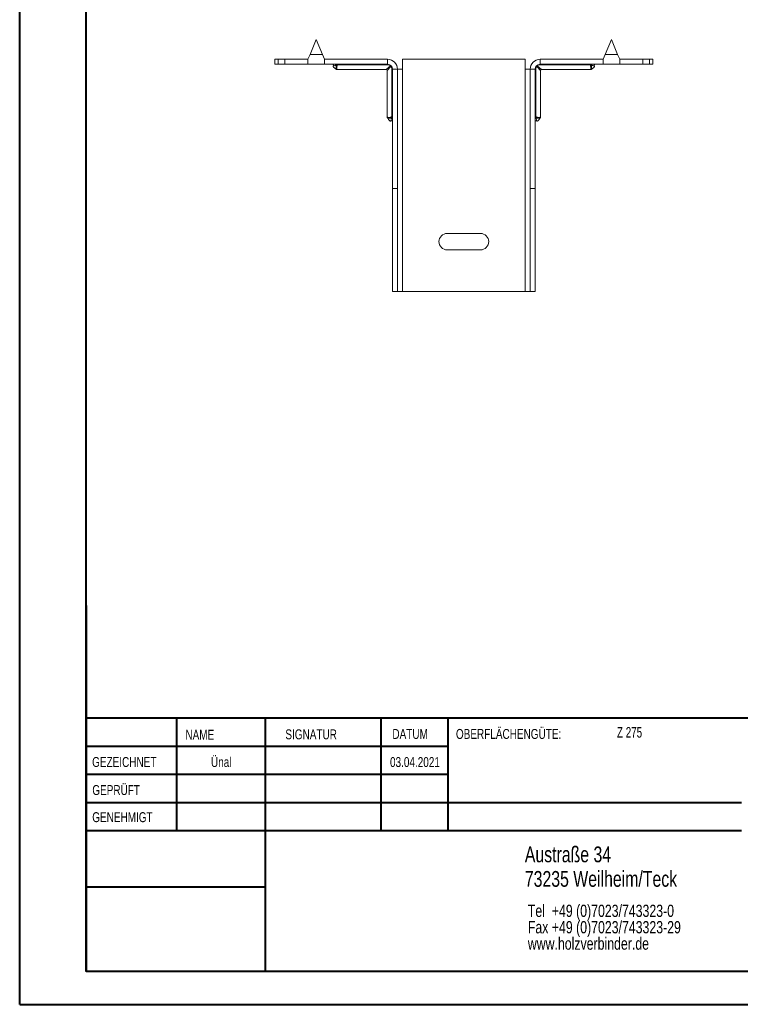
# Model space of a CAD drawing. Header units: millimetres. Extents: x 0 to 210, y 0 to 297.
# Tile 1 of 7: x 0 to 109, y 0 to 149. Entities that reach past the tile are written whole.
import ezdxf

# ---------------------------------------------------------------- set-up
doc = ezdxf.new("R2010")
doc.units = ezdxf.units.MM
doc.styles.add('SLDTEXTSTYLE0', font='TXT', dxfattribs={"width": 0.75})
doc.styles.add('SLDTEXTSTYLE2', font='TXT', dxfattribs={"width": 0.7})

# ---------------------------------------------------------------- blocks, each defined once
blk = doc.blocks.new('SW_NOTE_0')
at = {"color": 0, "linetype": 'Continuous', "lineweight": 0, "char_height": 1.8521, "attachment_point": 1, "style": 'SLDTEXTSTYLE0'}
for s, insert in [('Tel  +49 (0)7023/743323-0', (0, 2.39)), ('Fax +49 (0)7023/743323-29', (0, -0.08)), ('www.holzverbinder.de', (0, -2.55))]:
    blk.add_mtext(s, dxfattribs=dict(at, insert=insert))

msp = doc.modelspace()

# ---------------------------------------------------------------- linework, layer by layer
at = {"color": 7, "linetype": 'Continuous', "lineweight": 40}
for p, q in [((0.08, 0.21), (0.08, 297.21)), ((10.08, 5.21), (10.08, 292.21)), ((10.11, 60.37), (10.11, 5.12)), ((205.08, 43.37), (10.11, 43.37)), ((23.71, 43.37), (23.71, 26.37)), ((37.1, 43.37), (37.1, 5.12)), ((54.51, 43.37), (54.51, 26.37)), ((64.71, 26.37), (64.71, 43.37)), ((64.71, 39.1), (10.11, 39.1)), ((64.71, 34.87), (10.11, 34.87)), ((108.91, 30.62), (10.11, 30.62)), ((108.91, 26.37), (10.11, 26.37)), ((37.1, 17.87), (10.11, 17.87)), ((10.11, 13.71), (10.08, 13.71)), ((10.11, 9.46), (10.08, 9.46)), ((10.08, 5.21), (205.08, 5.21)), ((0.08, 0.21), (210.08, 0.21))]:
    msp.add_line(p, q, dxfattribs=at)
at = {"color": 7, "linetype": 'Continuous', "lineweight": 15}
for p, q in [((44.8, 145.74), (43.86, 143.49)), ((45.74, 143.49), (44.8, 145.74)), ((89.3, 145.74), (88.36, 143.49)), ((90.24, 143.49), (89.3, 145.74)), ((38.55, 142.74), (38.55, 141.99)), ((38.55, 142.74), (39.05, 142.74)), ((39.05, 142.74), (39.05, 141.99)), ((39.05, 142.74), (40.05, 142.74)), ((40.05, 141.99), (40.05, 142.74)), ((43.55, 142.74), (40.05, 142.74)), ((43.86, 143.49), (43.55, 142.74)), ((43.55, 142.74), (43.55, 141.99)), ((43.86, 143.49), (45.74, 143.49)), ((46.05, 142.74), (45.74, 143.49)), ((55.55, 142.74), (46.05, 142.74)), ((46.05, 141.99), (46.05, 142.74)), ((55.55, 141.99), (55.55, 142.74)), ((76.3, 142.74), (57.8, 142.74)), ((57.8, 141.24), (57.8, 142.74)), ((76.3, 142.74), (76.3, 141.24)), ((78.55, 141.99), (78.55, 142.74)), ((78.55, 142.74), (88.05, 142.74)), ((88.36, 143.49), (88.05, 142.74)), ((88.05, 142.74), (88.05, 141.99)), ((88.36, 143.49), (90.24, 143.49)), ((90.55, 142.74), (90.24, 143.49)), ((90.55, 141.99), (90.55, 142.74)), ((90.55, 142.74), (94.05, 142.74)), ((94.05, 141.99), (94.05, 142.74)), ((94.05, 142.74), (95.05, 142.74)), ((95.05, 141.99), (95.05, 142.74)), ((95.05, 142.74), (95.55, 142.74)), ((95.55, 141.99), (95.55, 142.74)), ((39.05, 141.99), (38.55, 141.99)), ((40.05, 141.99), (39.05, 141.99)), ((43.55, 141.99), (40.05, 141.99)), ((43.55, 141.99), (46.05, 141.99)), ((55.55, 141.99), (46.05, 141.99)), ((47.91, 141.19), (55.35, 141.19)), ((48.01, 141.99), (48.01, 141.9)), ((55.55, 141.9), (48.01, 141.9)), ((55.35, 141.19), (55.97, 141.74)), ((56.05, 141.67), (55.5, 141.04)), ((55.55, 141.99), (55.55, 141.9)), ((56.3, 141.24), (56.2, 141.24)), ((56.2, 134.08), (56.2, 141.24)), ((56.3, 141.24), (57.05, 141.24)), ((56.3, 123.24), (56.3, 141.24)), ((57.05, 123.24), (57.05, 141.24)), ((57.05, 141.24), (57.8, 141.24)), ((57.8, 107.74), (57.8, 141.24)), ((76.3, 141.24), (76.3, 107.74)), ((76.3, 141.24), (77.05, 141.24)), ((77.8, 141.24), (77.05, 141.24)), ((77.05, 123.24), (77.05, 141.24)), ((77.8, 123.24), (77.8, 141.24)), ((77.9, 141.24), (77.8, 141.24)), ((77.9, 141.24), (77.9, 134.08)), ((78.6, 141.04), (78.05, 141.67)), ((78.13, 141.74), (78.75, 141.19)), ((78.55, 141.99), (88.05, 141.99)), ((78.55, 141.9), (78.55, 141.99)), ((86.09, 141.9), (78.55, 141.9)), ((78.75, 141.19), (86.18, 141.19)), ((86.09, 141.9), (86.09, 141.99)), ((88.05, 141.99), (90.55, 141.99)), ((90.55, 141.99), (94.05, 141.99)), ((95.05, 141.99), (94.05, 141.99)), ((95.55, 141.99), (95.05, 141.99)), ((55.5, 141.04), (55.5, 133.99)), ((78.6, 133.99), (78.6, 141.04)), ((56.3, 134.08), (56.2, 134.08)), ((77.9, 134.08), (77.8, 134.08)), ((57.05, 123.24), (56.3, 123.24)), ((56.3, 107.74), (56.3, 123.24)), ((57.05, 107.74), (57.05, 123.24)), ((77.05, 123.24), (77.8, 123.24)), ((77.05, 107.74), (77.05, 123.24)), ((77.8, 107.74), (77.8, 123.24)), ((69.55, 116.49), (64.55, 116.49)), ((64.55, 113.99), (69.55, 113.99)), ((57.05, 107.74), (56.3, 107.74)), ((57.05, 107.74), (57.8, 107.74)), ((57.8, 107.74), (76.3, 107.74)), ((76.3, 107.74), (77.05, 107.74)), ((77.05, 107.74), (77.8, 107.74))]:
    msp.add_line(p, q, dxfattribs=at)
at = {"color": 7, "linetype": 'Continuous', "lineweight": 0}
for p, q in [((64.71, 39.12), (10.11, 39.12)), ((23.71, 5.21), (23.71, 5.12)), ((54.51, 5.21), (54.51, 5.12))]:
    msp.add_line(p, q, dxfattribs=at)
at = {"color": 7, "linetype": 'Continuous', "lineweight": 15, "flags": 128}
for points in [[(56.08, 141.77), (56.07, 141.78), (56.06, 141.78), (56.05, 141.78), (56.04, 141.78), (56.02, 141.77), (56.01, 141.76), (55.99, 141.75), (55.97, 141.74)], [(56.08, 141.77), (56.08, 141.77), (56.09, 141.76), (56.09, 141.74), (56.08, 141.73), (56.08, 141.72), (56.07, 141.7), (56.06, 141.68), (56.05, 141.67)], [(78.05, 141.67), (78.04, 141.68), (78.03, 141.7), (78.02, 141.72), (78.02, 141.73), (78.01, 141.74), (78.01, 141.76), (78.01, 141.77), (78.02, 141.77)], [(78.13, 141.74), (78.11, 141.75), (78.09, 141.76), (78.08, 141.77), (78.06, 141.78), (78.05, 141.78), (78.04, 141.78), (78.03, 141.78), (78.02, 141.77)]]:
    msp.add_lwpolyline(points, dxfattribs=at)
at = {"color": 7, "linetype": 'Continuous', "lineweight": 15}
for centre, radius, start, end in [((55.55, 141.24), 1.5, 0, 90), ((78.55, 141.24), 1.5, 90, 180), ((47.26, 141.84), 0.15, 324.0281, 89.9834), ((47.66, 141.85), 0.143, 355.6318, 86.346), ((55.35, 141.04), 0.15, 5.0415, 84.5704), ((55.55, 141.24), 0.75, 0, 90), ((55.74, 141.44), 0.384, 37.042, 52.958), ((78.55, 141.24), 0.75, 90, 180), ((78.36, 141.44), 0.384, 127.042, 142.958), ((78.75, 141.04), 0.15, 95.0415, 174.5704), ((86.44, 141.85), 0.143, 93.654, 184.3682), ((86.84, 141.84), 0.15, 90.0166, 215.868), ((56.16, 133.73), 0.143, 3.654, 94.3682), ((77.94, 133.73), 0.143, 85.6318, 176.346), ((56.15, 133.33), 0.15, 0.0166, 125.868), ((77.95, 133.33), 0.15, 54.0281, 179.9834), ((64.55, 115.24), 1.25, 90, 270), ((69.55, 115.24), 1.25, 270, 90)]:
    msp.add_arc(centre, radius, start, end, dxfattribs=at)
for points, knots in [([(47.38, 141.75), (47.37, 141.75), (47.36, 141.73), (47.35, 141.7), (47.35, 141.67), (47.36, 141.63), (47.39, 141.57), (47.47, 141.49), (47.63, 141.38), (47.74, 141.29), (47.81, 141.23)], [0, 0, 0, 0, 0.0356375, 0.0818884, 0.1274776, 0.1768149, 0.2341124, 0.4022122, 0.622869, 1, 1, 1, 1]), ([(47.8, 141.84), (47.73, 141.82), (47.6, 141.78), (47.4, 141.76), (47.39, 141.75), (47.38, 141.75)], [0, 0, 0, 0, 0.389366, 0.808807, 1, 1, 1, 1]), ([(47.8, 141.84), (47.82, 141.85), (47.85, 141.85), (47.92, 141.87), (47.96, 141.88), (48.01, 141.9)], [0, 0, 0, 0, 0.5, 0.5, 1, 1, 1, 1]), ([(47.81, 141.24), (47.81, 141.25), (47.81, 141.27), (47.81, 141.42), (47.81, 141.59), (47.8, 141.72), (47.8, 141.81), (47.8, 141.84)], [0, 0, 0, 0, 0.297629, 0.603586, 0.782892, 0.922394, 1, 1, 1, 1]), ([(47.81, 141.24), (47.82, 141.23), (47.84, 141.21), (47.88, 141.19), (47.91, 141.19), (47.91, 141.19)], [0, 0, 0, 0, 0.35087, 0.796504, 1, 1, 1, 1]), ([(48.01, 141.9), (47.98, 141.86), (47.94, 141.8), (47.91, 141.63), (47.91, 141.51), (47.91, 141.36), (47.91, 141.23), (47.91, 141.2), (47.91, 141.19)], [0, 0, 0, 0, 0.097005, 0.176503, 0.437443, 0.452618, 0.728229, 1, 1, 1, 1]), ([(55.97, 141.74), (55.92, 141.79), (55.85, 141.83), (55.71, 141.88), (55.63, 141.9), (55.55, 141.9)], [0, 0, 0, 0, 0.5, 0.5, 1, 1, 1, 1]), ([(56.2, 141.24), (56.2, 141.32), (56.19, 141.4), (56.14, 141.54), (56.1, 141.61), (56.05, 141.67)], [0, 0, 0, 0, 0.5, 0.5, 1, 1, 1, 1]), ([(78.05, 141.67), (78, 141.61), (77.96, 141.54), (77.91, 141.4), (77.9, 141.32), (77.9, 141.24)], [0, 0, 0, 0, 0.5, 0.5, 1, 1, 1, 1]), ([(78.55, 141.9), (78.47, 141.9), (78.39, 141.88), (78.25, 141.83), (78.18, 141.79), (78.13, 141.74)], [0, 0, 0, 0, 0.5, 0.5, 1, 1, 1, 1]), ([(86.09, 141.9), (86.13, 141.88), (86.17, 141.87), (86.25, 141.85), (86.28, 141.85), (86.3, 141.84)], [0, 0, 0, 0, 0.5, 0.5, 1, 1, 1, 1]), ([(86.18, 141.19), (86.19, 141.2), (86.19, 141.23), (86.19, 141.41), (86.19, 141.63), (86.16, 141.8), (86.12, 141.86), (86.09, 141.9)], [0, 0, 0, 0, 0.271956, 0.547578, 0.82349, 0.902991, 1, 1, 1, 1]), ([(86.18, 141.19), (86.19, 141.19), (86.21, 141.19), (86.24, 141.2), (86.27, 141.22), (86.29, 141.23), (86.29, 141.24)], [0, 0, 0, 0, 0.0540735, 0.4946085, 0.8483883, 1, 1, 1, 1]), ([(86.3, 141.84), (86.3, 141.81), (86.3, 141.76), (86.3, 141.67), (86.29, 141.57), (86.29, 141.41), (86.29, 141.27), (86.29, 141.25), (86.29, 141.24)], [0, 0, 0, 0, 0.077569, 0.125359, 0.243419, 0.39669, 0.702503, 1, 1, 1, 1]), ([(86.29, 141.23), (86.35, 141.29), (86.49, 141.4), (86.66, 141.51), (86.74, 141.61), (86.75, 141.67), (86.75, 141.7), (86.74, 141.73), (86.72, 141.75), (86.72, 141.75)], [0, 0, 0, 0, 0.361958, 0.699924, 0.822694, 0.873687, 0.922608, 0.975031, 1, 1, 1, 1]), ([(86.72, 141.75), (86.71, 141.75), (86.7, 141.76), (86.5, 141.78), (86.37, 141.82), (86.3, 141.84)], [0, 0, 0, 0, 0.191185, 0.610639, 1, 1, 1, 1]), ([(55.5, 133.99), (55.5, 133.97), (55.51, 133.94), (55.52, 133.91), (55.54, 133.89), (55.55, 133.88)], [0, 0, 0, 0, 0.437152, 0.789643, 1, 1, 1, 1]), ([(55.51, 133.99), (55.51, 133.99), (55.52, 133.99), (55.69, 133.98), (55.88, 133.98), (56.03, 134), (56.11, 134.02), (56.17, 134.06), (56.2, 134.08)], [0, 0, 0, 0, 0.23003, 0.505332, 0.781311, 0.83054, 0.9055, 1, 1, 1, 1]), ([(55.53, 133.9), (55.59, 133.83), (55.7, 133.69), (55.82, 133.52), (55.92, 133.44), (55.97, 133.42), (56.01, 133.43), (56.04, 133.44), (56.06, 133.45), (56.06, 133.46)], [0, 0, 0, 0, 0.360079, 0.69877, 0.822071, 0.873145, 0.921977, 0.974193, 1, 1, 1, 1]), ([(56.15, 133.88), (56.12, 133.88), (56.07, 133.88), (55.96, 133.88), (55.84, 133.88), (55.69, 133.89), (55.56, 133.89), (55.55, 133.89), (55.55, 133.89)], [0, 0, 0, 0, 0.068652, 0.12949, 0.308943, 0.443726, 0.748547, 1, 1, 1, 1]), ([(56.06, 133.46), (56.06, 133.46), (56.06, 133.48), (56.09, 133.67), (56.13, 133.81), (56.15, 133.88)], [0, 0, 0, 0, 0.191185, 0.610639, 1, 1, 1, 1]), ([(56.2, 134.08), (56.19, 134.04), (56.18, 134), (56.16, 133.93), (56.15, 133.89), (56.15, 133.88)], [0, 0, 0, 0, 0.5, 0.5, 1, 1, 1, 1]), ([(77.95, 133.88), (77.95, 133.89), (77.94, 133.93), (77.92, 134), (77.91, 134.04), (77.9, 134.08)], [0, 0, 0, 0, 0.5, 0.5, 1, 1, 1, 1]), ([(77.9, 134.08), (77.93, 134.06), (77.99, 134.02), (78.07, 134), (78.22, 133.98), (78.41, 133.98), (78.58, 133.99), (78.59, 133.99), (78.59, 133.99)], [0, 0, 0, 0, 0.0945, 0.16946, 0.218689, 0.494668, 0.76997, 1, 1, 1, 1]), ([(78.55, 133.89), (78.54, 133.89), (78.54, 133.89), (78.4, 133.89), (78.24, 133.88), (78.12, 133.88), (78.03, 133.88), (77.98, 133.88), (77.95, 133.88)], [0, 0, 0, 0, 0.251481, 0.556266, 0.751806, 0.870526, 0.931357, 1, 1, 1, 1]), ([(77.95, 133.88), (77.97, 133.81), (78.01, 133.67), (78.04, 133.48), (78.04, 133.46), (78.04, 133.46)], [0, 0, 0, 0, 0.389366, 0.808807, 1, 1, 1, 1]), ([(78.04, 133.46), (78.05, 133.45), (78.06, 133.44), (78.09, 133.43), (78.13, 133.42), (78.16, 133.44), (78.22, 133.47), (78.3, 133.55), (78.41, 133.71), (78.51, 133.82), (78.56, 133.9)], [0, 0, 0, 0, 0.036428, 0.082506, 0.128022, 0.177439, 0.23496, 0.403777, 0.624753, 1, 1, 1, 1]), ([(78.55, 133.88), (78.56, 133.89), (78.58, 133.92), (78.6, 133.96), (78.6, 133.98), (78.6, 133.99)], [0, 0, 0, 0, 0.360041, 0.79036, 1, 1, 1, 1])]:
    msp.add_open_spline(points, degree=3, knots=knots, dxfattribs=at)

# ---------------------------------------------------------------- block references
at = {"color": 7, "linetype": 'Continuous', "lineweight": 0}
msp.add_blockref('SW_NOTE_0', (76.7, 12.85), dxfattribs=at)

# ---------------------------------------------------------------- texts
for s, insert, char_height, attachment_point, style in [('NAME', (25.07, 41.62), 1.5, 1, 'SLDTEXTSTYLE0'), ('SIGNATUR', (40.14, 41.68), 1.5, 1, 'SLDTEXTSTYLE0'), ('DATUM', (56.28, 41.74), 1.5, 1, 'SLDTEXTSTYLE0'), ('OBERFLÄCHENGÜTE:', (65.86, 41.74), 1.5, 1, 'SLDTEXTSTYLE0'), ('Z 275', (90.14, 42.03), 1.587, 1, 'SLDTEXTSTYLE2'), ('GEZEICHNET', (11, 37.51), 1.5, 1, 'SLDTEXTSTYLE0'), ('Ünal', (30.47, 37.5), 1.499, 2, 'SLDTEXTSTYLE0'), ('03.04.2021', (59.68, 37.5), 1.499, 2, 'SLDTEXTSTYLE0'), ('GEPRÜFT', (11.03, 33.28), 1.5, 1, 'SLDTEXTSTYLE0'), ('GENEHMIGT', (11.02, 29.19), 1.5, 1, 'SLDTEXTSTYLE0'), ('Austraße 34', (76.25, 24.02), 2.3813, 1, 'SLDTEXTSTYLE0'), ('73235 Weilheim/Teck', (76.25, 20.32), 2.3813, 1, 'SLDTEXTSTYLE0')]:
    msp.add_mtext(s, dxfattribs=dict(at, insert=insert, char_height=char_height, attachment_point=attachment_point, style=style))

doc.saveas('drawing.dxf')
